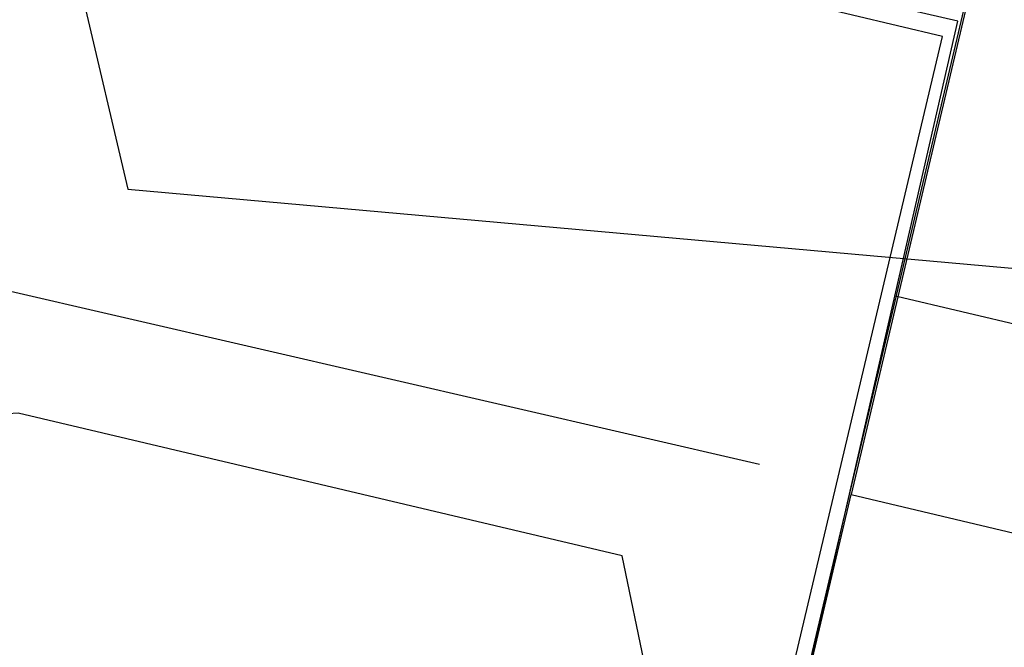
# Model space of a CAD drawing. Header units: feet. Extents: x -79 to 198, y -22 to 181.
# Tile 149 of 256: x 117.473 to 118.334, y 75.564 to 76.112. Entities that reach past the tile are written whole.
import ezdxf

# ---------------------------------------------------------------- set-up
doc = ezdxf.new("R2010")
doc.units = ezdxf.units.FT
doc.layers.add('A-AREA-UNIDAD', color=30, linetype='CONTINUOUS')
doc.layers.add('A-LINEA', color=7, linetype='CONTINUOUS')

msp = doc.modelspace()

# ---------------------------------------------------------------- linework, layer by layer
at = {"layer": 'A-AREA-UNIDAD'}
for points in [[(66.24, 88.4444), (101.088, 80.2133), (101.2, 80.6933), (102.208, 80.6933), (104.608, 80.0889), (104.608, 79.36), (117.472, 76.3733), (117.568, 75.9644), (118.96, 75.84), (129.568, 73.3689)], [(128.8, 72.8889), (118.048, 75.4133), (118, 75.6444), (117.472, 75.7689), (116.24, 75.68), (104.4, 78.5244), (104.24, 78.0444), (102.912, 78.1333), (100.928, 78.6133), (100.8, 79.36), (66.048, 87.6089)]]:
    msp.add_lwpolyline(points, dxfattribs=at)
at = {"layer": 'A-LINEA'}
for p, q in [((121.84, 91.1111), (114.56, 60.2978)), ((116.9067, 76.0044), (118.12, 75.7244)), ((118.24, 75.8711), (129.4933, 73.2044))]:
    msp.add_line(p, q, dxfattribs=at)
for points in [[(135.8933, 108.7111), (131.36, 89.5511), (124.5867, 91.1511), (124.44, 90.4978), (121.84, 91.1111), (121.3333, 88.9644), (118.2, 75.6978), (129.9467, 72.9244)], [(117.2933, 75.4844), (118.1067, 75.2978), (118.2933, 76.1111), (117.48, 76.2978), (117.2933, 75.4844)], [(117.3067, 75.4978), (118.0933, 75.3111), (118.28, 76.0978), (117.4933, 76.2844), (117.3067, 75.4978)], [(119.2267, 38.2711), (123.76, 57.4311), (117, 59.0311), (117.1467, 59.6844), (114.56, 60.2978), (115.0667, 62.4444), (118.2, 75.6978), (129.9467, 72.9244)]]:
    msp.add_lwpolyline(points, dxfattribs=at)

doc.saveas('drawing.dxf')
